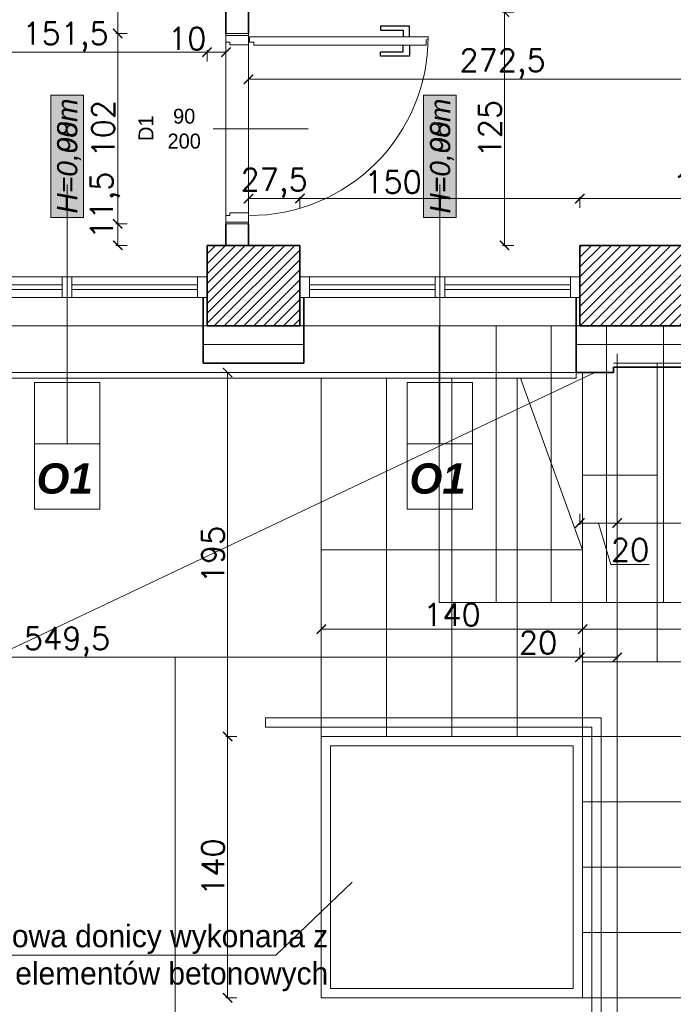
# Model space of a CAD drawing. Header units: millimetres. Extents: x -740 to 33545, y 5178 to 22494.
# Tile 120 of 250: x 9885 to 10235, y 9376 to 9904. Entities that reach past the tile are written whole.
import ezdxf
from ezdxf.lldxf.tags import DXFTag

# ---------------------------------------------------------------- set-up
doc = ezdxf.new("R2010")
doc.units = ezdxf.units.MM
doc.header["$MEASUREMENT"] = 0
doc.layers.get('Defpoints').update_dxf_attribs({"color": 252})
for name, color, linetype, lineweight in [('A_istniejÄ…ce Ĺ›ciany', 252, 'Continuous', 35), ('A_izolacja', 252, 'Continuous', 9), ('A_l.przerywana', 252, 'ICAD_ISO03W100', 9), ('A_okna wymieniane', 252, 'Continuous', 15), ('A_opisy', 252, 'Continuous', 15), ('A_projektowane sciany', 252, 'Continuous', 35), ('k_wyburzenia widoczne', 252, 'PNEUMATIC2', 18), ('l.przerywana', 252, 'ICAD_ISO03W100', 5), ('l.widokowa', 252, 'Continuous', 15), ('l.wypeĹ‚nien', 252, 'Continuous', 5), ('wymiarowanie', 252, 'Continuous', 9)]:
    doc.layers.add(name, color=color, linetype=linetype, lineweight=lineweight)
doc.layers.add('stolarka', color=252, linetype='Continuous')
doc.styles.add('ARIALL', font='GOTHIC.TTF', dxfattribs={"height": 40})
doc.styles.add('ROMANS', font='romans')
doc.styles.add('styl2', font='simplex.shx')
doc.linetypes.add('BATTING', pattern='A,0.00254,-2.54,[134,ltypeshp.shx,S=2.54,R=0,X=-2.54,Y=0],-5.08,[134,ltypeshp.shx,S=2.54,R=180,X=2.54,Y=0],-2.54', length=10.16254)
tags = doc.linetypes.add('ICAD_ISO03W100', pattern=[30, 12, -18]).pattern_tags.tags
tags[6:7] = [DXFTag(74, 4), DXFTag(75, 0), DXFTag(340, '0'), DXFTag(46, 1.0), DXFTag(50, 0.0), DXFTag(44, 0.0), DXFTag(45, 0.0)]
tags[4:5] = [DXFTag(74, 4), DXFTag(75, 0), DXFTag(340, '0'), DXFTag(46, 1.0), DXFTag(50, 0.0), DXFTag(44, 0.0), DXFTag(45, 0.0)]
doc.linetypes.add('PNEUMATIC2', pattern='A,0.5,-0.25,["//",Standard,S=0.2,R=0,X=-0.1,Y=-0.1],-0.25', length=1)
doc.dimstyles.new('Skala 1-50', dxfattribs={"dimtxt": 12, "dimasz": 5, "dimexe": 1, "dimexo": 1, "dimgap": 1.5, "dimtad": 1, "dimdec": 1, "dimrnd": 0.5, "dimtxsty": 'styl2', "dimblk": 'ARCHTICK', "dimcen": 5, "dimadec": 0, "dimazin": 0, "dimtfac": 1, "dimtdec": 1, "dimtmove": 1, "dimatfit": 3, "dimldrblk": 'ARCHTICK', "dimfxl": 0, "dimlwd": -1, "dimlwe": -1, "dimarcsym": 0})

# ---------------------------------------------------------------- blocks, each defined once
blk = doc.blocks.new('_ArchTick')
at = {"color": 0, "linetype": 'ByBlock', "const_width": 0.15}
blk.add_lwpolyline([(-0.5, -0.5), (0.5, 0.5)], dxfattribs=at)
blk = doc.blocks.new('*D1742')
at = {"layer": 'Defpoints', "color": 0}
for p in [(10186.27, 9577.12), (10046.27, 9559.31), (10186.27, 9559.31)]:
    blk.add_point(p, dxfattribs=at)
at = {"layer": 'wymiarowanie', "color": 0}
for p, q in [((10046.27, 9572.12), (10046.27, 9578.12)), ((10046.27, 9577.12), (10186.27, 9577.12)), ((10186.27, 9572.12), (10186.27, 9578.12))]:
    blk.add_line(p, q, dxfattribs=at)
at = {"layer": 'wymiarowanie', "color": 0, "xscale": 5, "yscale": 5, "zscale": 5, "rotation": 180}
blk.add_blockref('_ArchTick', (10046.27, 9577.12), dxfattribs=at)
at = {"layer": 'wymiarowanie', "color": 0, "xscale": 5, "yscale": 5, "zscale": 5}
blk.add_blockref('_ArchTick', (10186.27, 9577.12), dxfattribs=at)
at = {"layer": 'wymiarowanie', "color": 0, "insert": (10116.27, 9584.92), "char_height": 12, "attachment_point": 5, "style": 'styl2'}
blk.add_mtext('140', dxfattribs=at)
blk = doc.blocks.new('*D1743')
at = {"layer": 'Defpoints', "color": 0}
for p in [(10586.27, 9577.12), (10186.27, 9559.31), (10586.27, 9559.31)]:
    blk.add_point(p, dxfattribs=at)
at = {"layer": 'wymiarowanie', "color": 0}
for p, q in [((10186.27, 9572.12), (10186.27, 9578.12)), ((10186.27, 9577.12), (10586.27, 9577.12)), ((10586.27, 9572.12), (10586.27, 9578.12))]:
    blk.add_line(p, q, dxfattribs=at)
at = {"layer": 'wymiarowanie', "color": 0, "xscale": 5, "yscale": 5, "zscale": 5, "rotation": 180}
blk.add_blockref('_ArchTick', (10186.27, 9577.12), dxfattribs=at)
at = {"layer": 'wymiarowanie', "color": 0, "xscale": 5, "yscale": 5, "zscale": 5}
blk.add_blockref('_ArchTick', (10586.27, 9577.12), dxfattribs=at)
at = {"layer": 'wymiarowanie', "color": 0, "insert": (10386.27, 9584.92), "char_height": 12, "attachment_point": 5, "style": 'styl2'}
blk.add_mtext('400', dxfattribs=at)
blk = doc.blocks.new('*D1885')
at = {"layer": 'Defpoints', "color": 0}
for p in [(10184.83, 9668.2), (10204.83, 9668.2), (10204.83, 9633.97)]:
    blk.add_point(p, dxfattribs=at)
at = {"layer": 'wymiarowanie', "color": 0}
for p, q in [((10184.83, 9638.97), (10184.83, 9632.97)), ((10204.83, 9638.97), (10204.83, 9632.97)), ((10184.83, 9633.97), (10204.83, 9633.97)), ((10201.47, 9611.82), (10194.83, 9633.97)), ((10221.95, 9611.82), (10201.47, 9611.82))]:
    blk.add_line(p, q, dxfattribs=at)
at = {"layer": 'wymiarowanie', "color": 0, "xscale": 5, "yscale": 5, "zscale": 5, "rotation": 180}
blk.add_blockref('_ArchTick', (10184.83, 9633.97), dxfattribs=at)
at = {"layer": 'wymiarowanie', "color": 0, "xscale": 5, "yscale": 5, "zscale": 5}
blk.add_blockref('_ArchTick', (10204.83, 9633.97), dxfattribs=at)
at = {"layer": 'wymiarowanie', "color": 0, "insert": (10211.71, 9619.62), "char_height": 12, "attachment_point": 5, "style": 'styl2'}
blk.add_mtext('20', dxfattribs=at)
blk = doc.blocks.new('*D1886')
at = {"layer": 'Defpoints', "color": 0}
for p in [(10328.69, 9728.58), (10204.83, 9668.2), (10328.69, 9633.97)]:
    blk.add_point(p, dxfattribs=at)
at = {"layer": 'wymiarowanie', "color": 0}
for p, q in [((10204.83, 9638.97), (10204.83, 9632.97)), ((10328.69, 9638.97), (10328.69, 9632.97)), ((10204.83, 9633.97), (10328.69, 9633.97))]:
    blk.add_line(p, q, dxfattribs=at)
at = {"layer": 'wymiarowanie', "color": 0, "xscale": 5, "yscale": 5, "zscale": 5, "rotation": 180}
blk.add_blockref('_ArchTick', (10204.83, 9633.97), dxfattribs=at)
at = {"layer": 'wymiarowanie', "color": 0, "xscale": 5, "yscale": 5, "zscale": 5}
blk.add_blockref('_ArchTick', (10328.69, 9633.97), dxfattribs=at)
at = {"layer": 'wymiarowanie', "color": 0, "insert": (10266.76, 9641.62), "char_height": 12, "attachment_point": 5, "style": 'styl2'}
blk.add_mtext('124', dxfattribs=at)
blk = doc.blocks.new('*D1902')
at = {"layer": 'Defpoints', "color": 0}
for p in [(10184.83, 9739.58), (9635.2, 9572.04), (10184.83, 9562.04)]:
    blk.add_point(p, dxfattribs=at)
at = {"layer": 'wymiarowanie', "color": 0}
for p, q in [((9635.2, 9567.04), (9635.2, 9561.04)), ((10184.83, 9567.04), (10184.83, 9561.04)), ((9635.2, 9562.04), (10184.83, 9562.04))]:
    blk.add_line(p, q, dxfattribs=at)
at = {"layer": 'wymiarowanie', "color": 0, "xscale": 5, "yscale": 5, "zscale": 5, "rotation": 180}
blk.add_blockref('_ArchTick', (9635.2, 9562.04), dxfattribs=at)
at = {"layer": 'wymiarowanie', "color": 0, "xscale": 5, "yscale": 5, "zscale": 5}
blk.add_blockref('_ArchTick', (10184.83, 9562.04), dxfattribs=at)
at = {"layer": 'wymiarowanie', "color": 0, "insert": (9910.02, 9570.39), "char_height": 12, "attachment_point": 5, "style": 'styl2'}
blk.add_mtext('549,5', dxfattribs=at)
blk = doc.blocks.new('*D1903')
at = {"layer": 'Defpoints', "color": 0}
for p in [(10184.83, 9716.08), (10204.83, 9577.12), (10204.83, 9562.04)]:
    blk.add_point(p, dxfattribs=at)
at = {"layer": 'wymiarowanie', "color": 0}
for p, q in [((10184.83, 9567.04), (10184.83, 9561.04)), ((10204.83, 9567.04), (10204.83, 9561.04)), ((10184.83, 9562.04), (10152.17, 9562.04)), ((10184.83, 9562.04), (10204.83, 9562.04))]:
    blk.add_line(p, q, dxfattribs=at)
at = {"layer": 'wymiarowanie', "color": 0, "xscale": 5, "yscale": 5, "zscale": 5, "rotation": 180}
blk.add_blockref('_ArchTick', (10184.83, 9562.04), dxfattribs=at)
at = {"layer": 'wymiarowanie', "color": 0, "xscale": 5, "yscale": 5, "zscale": 5}
blk.add_blockref('_ArchTick', (10204.83, 9562.04), dxfattribs=at)
at = {"layer": 'wymiarowanie', "color": 0, "insert": (10162.4, 9569.84), "char_height": 12, "attachment_point": 5, "style": 'styl2'}
blk.add_mtext('20', dxfattribs=at)
blk = doc.blocks.new('*D2147')
at = {"layer": 'Defpoints', "color": 0}
for p in [(9835.02, 9739.58), (9985.02, 9739.58), (9985.02, 9186.8)]:
    blk.add_point(p, dxfattribs=at)
at = {"layer": 'wymiarowanie', "color": 0}
for p, q in [((9835.02, 9191.8), (9835.02, 9185.8)), ((9985.02, 9191.8), (9985.02, 9185.8)), ((9835.02, 9186.8), (9985.02, 9186.8))]:
    blk.add_line(p, q, dxfattribs=at)
at = {"layer": 'wymiarowanie', "color": 0, "xscale": 5, "yscale": 5, "zscale": 5, "rotation": 180}
blk.add_blockref('_ArchTick', (9835.02, 9186.8), dxfattribs=at)
at = {"layer": 'wymiarowanie', "color": 0, "xscale": 5, "yscale": 5, "zscale": 5}
blk.add_blockref('_ArchTick', (9985.02, 9186.8), dxfattribs=at)
at = {"layer": 'wymiarowanie', "color": 0, "insert": (9910.02, 9194.6), "char_height": 12, "attachment_point": 5, "style": 'styl2'}
blk.add_mtext('150', dxfattribs=at)
blk = doc.blocks.new('*D2148')
at = {"layer": 'Defpoints', "color": 0}
for p in [(9985.02, 9739.58), (10034.83, 9739.58), (10034.83, 9186.8)]:
    blk.add_point(p, dxfattribs=at)
at = {"layer": 'wymiarowanie', "color": 0}
for p, q in [((9985.02, 9191.8), (9985.02, 9185.8)), ((10034.83, 9191.8), (10034.83, 9185.8)), ((9985.02, 9186.8), (10034.83, 9186.8))]:
    blk.add_line(p, q, dxfattribs=at)
at = {"layer": 'wymiarowanie', "color": 0, "xscale": 5, "yscale": 5, "zscale": 5, "rotation": 180}
blk.add_blockref('_ArchTick', (9985.02, 9186.8), dxfattribs=at)
at = {"layer": 'wymiarowanie', "color": 0, "xscale": 5, "yscale": 5, "zscale": 5}
blk.add_blockref('_ArchTick', (10034.83, 9186.8), dxfattribs=at)
at = {"layer": 'wymiarowanie', "color": 0, "insert": (10009.92, 9194.6), "char_height": 12, "attachment_point": 5, "style": 'styl2'}
blk.add_mtext('50', dxfattribs=at)
blk = doc.blocks.new('*D2149')
at = {"layer": 'Defpoints', "color": 0}
for p in [(10034.83, 9739.58), (10184.83, 9739.58), (10184.83, 9186.8)]:
    blk.add_point(p, dxfattribs=at)
at = {"layer": 'wymiarowanie', "color": 0}
for p, q in [((10034.83, 9191.8), (10034.83, 9185.8)), ((10184.83, 9191.8), (10184.83, 9185.8)), ((10034.83, 9186.8), (10184.83, 9186.8))]:
    blk.add_line(p, q, dxfattribs=at)
at = {"layer": 'wymiarowanie', "color": 0, "xscale": 5, "yscale": 5, "zscale": 5, "rotation": 180}
blk.add_blockref('_ArchTick', (10034.83, 9186.8), dxfattribs=at)
at = {"layer": 'wymiarowanie', "color": 0, "xscale": 5, "yscale": 5, "zscale": 5}
blk.add_blockref('_ArchTick', (10184.83, 9186.8), dxfattribs=at)
at = {"layer": 'wymiarowanie', "color": 0, "insert": (10109.83, 9194.6), "char_height": 12, "attachment_point": 5, "style": 'styl2'}
blk.add_mtext('150', dxfattribs=at)
blk = doc.blocks.new('*D2150')
at = {"layer": 'Defpoints', "color": 0}
for p in [(10184.83, 9714.58), (10204.83, 9714.58), (10204.83, 9186.8)]:
    blk.add_point(p, dxfattribs=at)
at = {"layer": 'wymiarowanie', "color": 0}
for p, q in [((10184.83, 9191.8), (10184.83, 9185.8)), ((10204.83, 9191.8), (10204.83, 9185.8)), ((10184.83, 9186.8), (10204.83, 9186.8)), ((10204.83, 9186.8), (10233.63, 9186.8))]:
    blk.add_line(p, q, dxfattribs=at)
at = {"layer": 'wymiarowanie', "color": 0, "xscale": 5, "yscale": 5, "zscale": 5, "rotation": 180}
blk.add_blockref('_ArchTick', (10184.83, 9186.8), dxfattribs=at)
at = {"layer": 'wymiarowanie', "color": 0, "xscale": 5, "yscale": 5, "zscale": 5}
blk.add_blockref('_ArchTick', (10204.83, 9186.8), dxfattribs=at)
at = {"layer": 'wymiarowanie', "color": 0, "insert": (10223.39, 9194.6), "char_height": 12, "attachment_point": 5, "style": 'styl2'}
blk.add_mtext('20', dxfattribs=at)
blk = doc.blocks.new('*D2151')
at = {"layer": 'Defpoints', "color": 0}
for p in [(10204.83, 9724.58), (10328.69, 9728.58), (10328.69, 9186.8)]:
    blk.add_point(p, dxfattribs=at)
at = {"layer": 'wymiarowanie', "color": 0}
for p, q in [((10204.83, 9191.8), (10204.83, 9185.8)), ((10328.69, 9191.8), (10328.69, 9185.8)), ((10204.83, 9186.8), (10328.69, 9186.8))]:
    blk.add_line(p, q, dxfattribs=at)
at = {"layer": 'wymiarowanie', "color": 0, "xscale": 5, "yscale": 5, "zscale": 5, "rotation": 180}
blk.add_blockref('_ArchTick', (10204.83, 9186.8), dxfattribs=at)
at = {"layer": 'wymiarowanie', "color": 0, "xscale": 5, "yscale": 5, "zscale": 5}
blk.add_blockref('_ArchTick', (10328.69, 9186.8), dxfattribs=at)
at = {"layer": 'wymiarowanie', "color": 0, "insert": (10266.76, 9194.45), "char_height": 12, "attachment_point": 5, "style": 'styl2'}
blk.add_mtext('124', dxfattribs=at)
blk = doc.blocks.new('*D2221')
at = {"layer": 'Defpoints', "color": 0}
for p in [(10155.37, 9907.76), (10144.39, 9782.76), (10155.37, 9782.76)]:
    blk.add_point(p, dxfattribs=at)
at = {"layer": 'wymiarowanie', "color": 0}
for p, q in [((10149.39, 9907.76), (10143.39, 9907.76)), ((10144.39, 9907.76), (10144.39, 9782.76)), ((10149.39, 9782.76), (10143.39, 9782.76))]:
    blk.add_line(p, q, dxfattribs=at)
at = {"layer": 'wymiarowanie', "color": 0, "xscale": 5, "yscale": 5, "zscale": 5}
for p, rotation in [((10144.39, 9907.76), 90), ((10144.39, 9782.76), 270)]:
    blk.add_blockref('_ArchTick', p, dxfattribs=dict(at, rotation=rotation))
at = {"layer": 'wymiarowanie', "color": 0, "insert": (10136.59, 9845.26), "char_height": 12, "attachment_point": 5, "rotation": 90, "style": 'styl2'}
blk.add_mtext('125', dxfattribs=at)
blk = doc.blocks.new('*D2478')
at = {"layer": 'Defpoints', "color": 0}
for p in [(10007.19, 9907.76), (10279.59, 9907.76), (10279.59, 9871.75)]:
    blk.add_point(p, dxfattribs=at)
at = {"layer": 'wymiarowanie', "color": 0}
for p, q in [((10007.19, 9876.75), (10007.19, 9870.75)), ((10007.19, 9871.75), (10279.59, 9871.75)), ((10279.59, 9876.75), (10279.59, 9870.75))]:
    blk.add_line(p, q, dxfattribs=at)
at = {"layer": 'wymiarowanie', "color": 0, "xscale": 5, "yscale": 5, "zscale": 5, "rotation": 180}
blk.add_blockref('_ArchTick', (10007.19, 9871.75), dxfattribs=at)
at = {"layer": 'wymiarowanie', "color": 0, "xscale": 5, "yscale": 5, "zscale": 5}
blk.add_blockref('_ArchTick', (10279.59, 9871.75), dxfattribs=at)
at = {"layer": 'wymiarowanie', "color": 0, "insert": (10143.39, 9880.09), "char_height": 12, "attachment_point": 5, "style": 'styl2'}
blk.add_mtext('272,5', dxfattribs=at)
blk = doc.blocks.new('*D2652')
at = {"layer": 'Defpoints', "color": 0}
for p in [(9985.02, 9886.31), (9833.39, 9782.76), (9985.02, 9782.76)]:
    blk.add_point(p, dxfattribs=at)
at = {"layer": 'wymiarowanie', "color": 0}
for p, q in [((9833.39, 9881.31), (9833.39, 9887.31)), ((9985.02, 9881.31), (9985.02, 9887.31)), ((9833.39, 9886.31), (9985.02, 9886.31))]:
    blk.add_line(p, q, dxfattribs=at)
at = {"layer": 'wymiarowanie', "color": 0, "xscale": 5, "yscale": 5, "zscale": 5, "rotation": 180}
blk.add_blockref('_ArchTick', (9833.39, 9886.31), dxfattribs=at)
at = {"layer": 'wymiarowanie', "color": 0, "xscale": 5, "yscale": 5, "zscale": 5}
blk.add_blockref('_ArchTick', (9985.02, 9886.31), dxfattribs=at)
at = {"layer": 'wymiarowanie', "color": 0, "insert": (9909.2, 9894.51), "char_height": 12, "attachment_point": 5, "style": 'styl2'}
blk.add_mtext('151,5', dxfattribs=at)
blk = doc.blocks.new('*D2653')
at = {"layer": 'Defpoints', "color": 0}
for p in [(9995.19, 9906.05), (9995.19, 9886.31), (9985.02, 9782.76)]:
    blk.add_point(p, dxfattribs=at)
at = {"layer": 'wymiarowanie', "color": 0}
for p, q in [((9985.02, 9881.31), (9985.02, 9887.31)), ((9995.19, 9891.31), (9995.19, 9885.31)), ((9985.02, 9886.31), (9995.19, 9886.31))]:
    blk.add_line(p, q, dxfattribs=at)
at = {"layer": 'wymiarowanie', "color": 0, "xscale": 5, "yscale": 5, "zscale": 5, "rotation": 180}
blk.add_blockref('_ArchTick', (9985.02, 9886.31), dxfattribs=at)
at = {"layer": 'wymiarowanie', "color": 0, "xscale": 5, "yscale": 5, "zscale": 5}
blk.add_blockref('_ArchTick', (9995.19, 9886.31), dxfattribs=at)
at = {"layer": 'wymiarowanie', "color": 0, "insert": (9974.39, 9893.53), "char_height": 12, "attachment_point": 5, "style": 'styl2'}
blk.add_mtext('10', dxfattribs=at)
blk = doc.blocks.new('*D2654')
at = {"layer": 'Defpoints', "color": 0}
for p in [(10034.83, 9807.81), (10007.19, 9782.76), (10034.83, 9782.76)]:
    blk.add_point(p, dxfattribs=at)
at = {"layer": 'wymiarowanie', "color": 0}
for p, q in [((10007.19, 9802.81), (10007.19, 9808.81)), ((10034.83, 9802.81), (10034.83, 9808.81)), ((10007.19, 9807.81), (10034.83, 9807.81))]:
    blk.add_line(p, q, dxfattribs=at)
at = {"layer": 'wymiarowanie', "color": 0, "xscale": 5, "yscale": 5, "zscale": 5, "rotation": 180}
blk.add_blockref('_ArchTick', (10007.19, 9807.81), dxfattribs=at)
at = {"layer": 'wymiarowanie', "color": 0, "xscale": 5, "yscale": 5, "zscale": 5}
blk.add_blockref('_ArchTick', (10034.83, 9807.81), dxfattribs=at)
at = {"layer": 'wymiarowanie', "color": 0, "insert": (10021.01, 9816.16), "char_height": 12, "attachment_point": 5, "style": 'styl2'}
blk.add_mtext('27,5', dxfattribs=at)
blk = doc.blocks.new('*D2655')
at = {"layer": 'Defpoints', "color": 0}
for p in [(10184.83, 9807.81), (10034.83, 9782.76), (10184.83, 9782.76)]:
    blk.add_point(p, dxfattribs=at)
at = {"layer": 'wymiarowanie', "color": 0}
for p, q in [((10034.83, 9802.81), (10034.83, 9808.81)), ((10184.83, 9802.81), (10184.83, 9808.81)), ((10034.83, 9807.81), (10184.83, 9807.81))]:
    blk.add_line(p, q, dxfattribs=at)
at = {"layer": 'wymiarowanie', "color": 0, "xscale": 5, "yscale": 5, "zscale": 5, "rotation": 180}
blk.add_blockref('_ArchTick', (10034.83, 9807.81), dxfattribs=at)
at = {"layer": 'wymiarowanie', "color": 0, "xscale": 5, "yscale": 5, "zscale": 5}
blk.add_blockref('_ArchTick', (10184.83, 9807.81), dxfattribs=at)
at = {"layer": 'wymiarowanie', "color": 0, "insert": (10084.72, 9816.69), "char_height": 12, "attachment_point": 5, "style": 'styl2'}
blk.add_mtext('150', dxfattribs=at)
blk = doc.blocks.new('*D2656')
at = {"layer": 'Defpoints', "color": 0}
for p in [(10314.77, 9807.81), (10184.83, 9782.76), (10314.77, 9782.76)]:
    blk.add_point(p, dxfattribs=at)
at = {"layer": 'wymiarowanie', "color": 0}
for p, q in [((10184.83, 9802.81), (10184.83, 9808.81)), ((10314.77, 9802.81), (10314.77, 9808.81)), ((10184.83, 9807.81), (10314.77, 9807.81))]:
    blk.add_line(p, q, dxfattribs=at)
at = {"layer": 'wymiarowanie', "color": 0, "xscale": 5, "yscale": 5, "zscale": 5, "rotation": 180}
blk.add_blockref('_ArchTick', (10184.83, 9807.81), dxfattribs=at)
at = {"layer": 'wymiarowanie', "color": 0, "xscale": 5, "yscale": 5, "zscale": 5}
blk.add_blockref('_ArchTick', (10314.77, 9807.81), dxfattribs=at)
at = {"layer": 'wymiarowanie', "color": 0, "insert": (10249.8, 9815.61), "char_height": 12, "attachment_point": 5, "style": 'styl2'}
blk.add_mtext('130', dxfattribs=at)
blk = doc.blocks.new('*D2753')
at = {"layer": 'Defpoints', "color": 0}
for p in [(9937.17, 9794.26), (9995.19, 9794.26), (9995.19, 9782.76)]:
    blk.add_point(p, dxfattribs=at)
at = {"layer": 'wymiarowanie', "color": 0}
for p, q in [((9942.17, 9794.26), (9936.17, 9794.26)), ((9937.17, 9782.76), (9937.17, 9794.26)), ((9942.17, 9782.76), (9936.17, 9782.76))]:
    blk.add_line(p, q, dxfattribs=at)
at = {"layer": 'wymiarowanie', "color": 0, "xscale": 5, "yscale": 5, "zscale": 5}
for p, rotation in [((9937.17, 9794.26), 90), ((9937.17, 9782.76), 270)]:
    blk.add_blockref('_ArchTick', p, dxfattribs=dict(at, rotation=rotation))
at = {"layer": 'wymiarowanie', "color": 0, "insert": (9930.36, 9804.28), "char_height": 12, "attachment_point": 5, "rotation": 90, "style": 'styl2'}
blk.add_mtext('11,5', dxfattribs=at)
blk = doc.blocks.new('*D2754')
at = {"layer": 'Defpoints', "color": 0}
for p in [(9937.17, 9896.26), (9995.19, 9896.26), (9995.19, 9794.26)]:
    blk.add_point(p, dxfattribs=at)
at = {"layer": 'wymiarowanie', "color": 0}
for p, q in [((9942.17, 9896.26), (9936.17, 9896.26)), ((9937.17, 9794.26), (9937.17, 9896.26)), ((9942.17, 9794.26), (9936.17, 9794.26))]:
    blk.add_line(p, q, dxfattribs=at)
at = {"layer": 'wymiarowanie', "color": 0, "xscale": 5, "yscale": 5, "zscale": 5}
for p, rotation in [((9937.17, 9896.26), 90), ((9937.17, 9794.26), 270)]:
    blk.add_blockref('_ArchTick', p, dxfattribs=dict(at, rotation=rotation))
at = {"layer": 'wymiarowanie', "color": 0, "insert": (9929.37, 9845.26), "char_height": 12, "attachment_point": 5, "rotation": 90, "style": 'styl2'}
blk.add_mtext('102', dxfattribs=at)
blk = doc.blocks.new('*D2755')
at = {"layer": 'Defpoints', "color": 0}
for p in [(9937.17, 10140.34), (9995.19, 10140.34), (9995.19, 9896.26)]:
    blk.add_point(p, dxfattribs=at)
at = {"layer": 'wymiarowanie', "color": 0}
for p, q in [((9942.17, 10140.34), (9936.17, 10140.34)), ((9937.17, 9896.26), (9937.17, 10140.34)), ((9942.17, 9896.26), (9936.17, 9896.26))]:
    blk.add_line(p, q, dxfattribs=at)
at = {"layer": 'wymiarowanie', "color": 0, "xscale": 5, "yscale": 5, "zscale": 5}
for p, rotation in [((9937.17, 10140.34), 90), ((9937.17, 9896.26), 270)]:
    blk.add_blockref('_ArchTick', p, dxfattribs=dict(at, rotation=rotation))
at = {"layer": 'wymiarowanie', "color": 0, "insert": (9929.52, 10018.3), "char_height": 12, "attachment_point": 5, "rotation": 90, "style": 'styl2'}
blk.add_mtext('244', dxfattribs=at)
blk = doc.blocks.new('*D2806')
at = {"layer": 'Defpoints', "color": 0}
for p in [(10046.78, 9714.58), (9996.06, 9519.58), (10046.78, 9519.58)]:
    blk.add_point(p, dxfattribs=at)
at = {"layer": 'wymiarowanie', "color": 0}
for p, q in [((10001.06, 9714.58), (9995.06, 9714.58)), ((9996.06, 9714.58), (9996.06, 9519.58)), ((10001.06, 9519.58), (9995.06, 9519.58))]:
    blk.add_line(p, q, dxfattribs=at)
at = {"layer": 'wymiarowanie', "color": 0, "xscale": 5, "yscale": 5, "zscale": 5}
for p, rotation in [((9996.06, 9714.58), 90), ((9996.06, 9519.58), 270)]:
    blk.add_blockref('_ArchTick', p, dxfattribs=dict(at, rotation=rotation))
at = {"layer": 'wymiarowanie', "color": 0, "insert": (9988.26, 9617.08), "char_height": 12, "attachment_point": 5, "rotation": 90, "style": 'styl2'}
blk.add_mtext('195', dxfattribs=at)
blk = doc.blocks.new('*D2807')
at = {"layer": 'Defpoints', "color": 0}
for p in [(10046.78, 9519.58), (9996.06, 9379.58), (10046.27, 9379.58)]:
    blk.add_point(p, dxfattribs=at)
at = {"layer": 'wymiarowanie', "color": 0}
for p, q in [((10001.06, 9519.58), (9995.06, 9519.58)), ((9996.06, 9519.58), (9996.06, 9379.58)), ((10001.06, 9379.58), (9995.06, 9379.58))]:
    blk.add_line(p, q, dxfattribs=at)
at = {"layer": 'wymiarowanie', "color": 0, "xscale": 5, "yscale": 5, "zscale": 5}
for p, rotation in [((9996.06, 9519.58), 90), ((9996.06, 9379.58), 270)]:
    blk.add_blockref('_ArchTick', p, dxfattribs=dict(at, rotation=rotation))
at = {"layer": 'wymiarowanie', "color": 0, "insert": (9988.26, 9449.58), "char_height": 12, "attachment_point": 5, "rotation": 90, "style": 'styl2'}
blk.add_mtext('140', dxfattribs=at)

msp = doc.modelspace()

# ---------------------------------------------------------------- hatches: boundary and pattern name
at = {"layer": 'A_opisy', "ltscale": 0.3}
for points in [[(9901.25, 9797.7), (9901.25, 9863.16), (9918.78, 9863.16), (9918.78, 9797.7)], [(9901.25, 9797.7), (9901.25, 9863.16), (9918.78, 9863.16), (9918.78, 9797.7)], [(9901.25, 9797.7), (9901.25, 9863.16), (9918.78, 9863.16), (9918.78, 9797.7)], [(9901.25, 9797.7), (9901.25, 9863.16), (9918.78, 9863.16), (9918.78, 9797.7)], [(10101.06, 9797.7), (10101.06, 9863.16), (10118.59, 9863.16), (10118.59, 9797.7)], [(10101.06, 9797.7), (10101.06, 9863.16), (10118.59, 9863.16), (10118.59, 9797.7)], [(10101.06, 9797.7), (10101.06, 9863.16), (10118.59, 9863.16), (10118.59, 9797.7)], [(10101.06, 9797.7), (10101.06, 9863.16), (10118.59, 9863.16), (10118.59, 9797.7)]]:
    msp.add_hatch(color=256, dxfattribs=at).paths.add_polyline_path(points)
at = {"layer": 'l.wypeĹ‚nien'}
h = msp.add_hatch(dxfattribs=at)
h.set_pattern_fill('ANSI31', color=256, scale=30, style=0)
h.paths.add_polyline_path([(8887.19, 10131.59), (8887.19, 9739.58), (8988.77, 9739.58), (8988.77, 9782.76), (8932.19, 9782.76), (8932.19, 10131.59), (8913.43, 10131.59), (8902.43, 10131.59)])
h.paths.add_polyline_path([(10184.83, 9782.76), (10254.19, 9782.76), (10254.19, 9762.76), (10279.59, 9762.76), (10279.59, 9782.76), (10294.77, 9782.76), (10294.77, 9739.58), (10184.83, 9739.58)])
h.paths.add_polyline_path([(9635.2, 9739.58), (9635.2, 9782.76), (9538.82, 9782.76), (9538.82, 9739.58)])
h.paths.add_polyline_path([(9189.01, 9739.58), (9189.01, 9782.76), (9138.77, 9782.76), (9138.77, 9739.58)])
h.paths.add_polyline_path([(9835.02, 9739.58), (9835.02, 9782.76), (9785.2, 9782.76), (9785.2, 9739.58)])
h.paths.add_polyline_path([(10034.83, 9739.58), (10034.83, 9782.76), (9985.02, 9782.76), (9985.02, 9739.58)])
h.paths.add_polyline_path([(9388.82, 9739.58), (9388.82, 9782.76), (9339.01, 9782.76), (9339.01, 9739.58)])
h.paths.add_polyline_path([(10301.6, 9739.58), (10314.77, 9739.58), (10314.77, 9782.76), (10294.77, 9782.76), (10294.77, 9739.58)])
h.paths.add_polyline_path([(10254.19, 9762.76), (10279.59, 9762.76), (10279.59, 9782.76), (10254.19, 9782.76)])

# ---------------------------------------------------------------- linework, layer by layer
at = {"layer": 'A_istniejÄ…ce Ĺ›ciany'}
for points in [[(10034.83, 9782.76), (9985.02, 9782.76)], [(9985.02, 9782.76), (9985.02, 9739.58)], [(10034.83, 9739.58), (10034.83, 9782.76)], [(10279.59, 9782.76), (10184.83, 9782.76)], [(10184.83, 9782.76), (10184.83, 9739.58)], [(9985.02, 9739.58), (10034.83, 9739.58)], [(10184.83, 9739.58), (10302.45, 9739.58)]]:
    msp.add_lwpolyline(points, dxfattribs=at)
at = {"layer": 'A_izolacja', "lineweight": 35}
for p, q in [((9983.02, 9754.82), (9983.02, 9719.58)), ((10036.83, 9754.82), (10036.83, 9719.58)), ((10182.83, 9754.82), (10182.83, 9719.58))]:
    msp.add_line(p, q, dxfattribs=at)
at = {"layer": 'A_izolacja', "linetype": 'BATTING', "ltscale": 0.1}
for points in [[(9983.02, 9729.58), (10036.83, 9729.58)], [(10182.83, 9729.58), (10302.45, 9729.58)]]:
    msp.add_lwpolyline(points, dxfattribs=at)
at = {"layer": 'A_izolacja', "lineweight": 35}
for points in [[(9983.02, 9719.58), (10036.83, 9719.58)], [(10182.83, 9719.58), (10182.83, 9717.58), (10182.83, 9714.58), (10202.83, 9714.58), (10202.83, 9717.58)], [(10202.83, 9717.58), (10316.77, 9717.58)]]:
    msp.add_lwpolyline(points, dxfattribs=at)
at = {"layer": 'A_izolacja'}
msp.add_lwpolyline([(10202.83, 9719.58), (10316.77, 9719.58)], dxfattribs=at)
at = {"layer": 'A_l.przerywana', "ltscale": 0.3}
msp.add_lwpolyline([(10007.19, 9794.26), (9995.19, 9794.26), (9995.19, 9896.26), (10007.19, 9896.26)], close=True, dxfattribs=at)
msp.add_lwpolyline([(10185.29, 9739.58), (9187.39, 9739.58)], dxfattribs=at)
at = {"layer": 'A_okna wymieniane'}
for points in [[(9838.9, 9765.83), (9907.48, 9765.83)], [(9907.48, 9761.6), (9840.1, 9761.6)], [(9912.56, 9765.83), (9907.48, 9765.83)], [(9907.48, 9765.83), (9907.48, 9754.82)], [(9907.48, 9759.06), (9907.48, 9761.6)], [(9912.56, 9754.82), (9912.56, 9765.83)], [(9912.56, 9765.83), (9981.98, 9765.83)], [(9979.94, 9761.6), (9912.56, 9761.6)], [(9912.56, 9761.6), (9912.56, 9759.06)], [(9985.02, 9765.83), (9979.94, 9765.83)], [(9979.94, 9765.83), (9979.94, 9754.82)], [(9979.94, 9759.06), (9979.94, 9761.6)], [(9985.02, 9754.82), (9985.02, 9765.83)], [(10039.91, 9765.83), (10034.83, 9765.83)], [(10034.83, 9765.83), (10034.83, 9754.82)], [(10038.71, 9765.83), (10107.29, 9765.83)], [(10039.91, 9754.82), (10039.91, 9765.83)], [(10107.29, 9761.6), (10039.91, 9761.6)], [(10039.91, 9761.6), (10039.91, 9759.06)], [(10112.37, 9765.83), (10107.29, 9765.83)], [(10107.29, 9765.83), (10107.29, 9754.82)], [(10107.29, 9759.06), (10107.29, 9761.6)], [(10112.37, 9754.82), (10112.37, 9765.83)], [(10112.37, 9765.83), (10181.8, 9765.83)], [(10179.75, 9761.6), (10112.37, 9761.6)], [(10112.37, 9761.6), (10112.37, 9759.06)], [(10184.83, 9765.83), (10179.75, 9765.83)], [(10179.75, 9765.83), (10179.75, 9754.82)], [(10179.75, 9759.06), (10179.75, 9761.6)], [(10184.83, 9754.82), (10184.83, 9765.83)], [(9840.1, 9759.06), (9907.48, 9759.06)], [(9912.56, 9759.06), (9979.94, 9759.06)], [(10039.91, 9759.06), (10107.29, 9759.06)], [(10112.37, 9759.06), (10179.75, 9759.06)], [(9907.48, 9754.82), (9838.9, 9754.82)], [(9907.48, 9754.82), (9912.56, 9754.82)], [(9981.98, 9754.82), (9912.56, 9754.82)], [(9979.94, 9754.82), (9985.02, 9754.82)], [(10034.83, 9754.82), (10039.91, 9754.82)], [(10107.29, 9754.82), (10038.71, 9754.82)], [(10107.29, 9754.82), (10112.37, 9754.82)], [(10181.8, 9754.82), (10112.37, 9754.82)], [(10179.75, 9754.82), (10184.83, 9754.82)]]:
    msp.add_lwpolyline(points, dxfattribs=at)
at = {"layer": 'A_opisy'}
for p, q in [((10039.19, 9845.26), (9984.19, 9845.26)), ((9910.02, 9681.91), (9910.02, 9815.38)), ((10109.83, 9681.91), (10109.83, 9815.38))]:
    msp.add_line(p, q, dxfattribs=at)
at = {"layer": 'A_opisy', "ltscale": 0.3}
for points in [[(9901.25, 9797.7), (9901.25, 9863.16), (9918.78, 9863.16), (9918.78, 9797.7)], [(9901.25, 9797.7), (9901.25, 9863.16), (9918.78, 9863.16), (9918.78, 9797.7)], [(9901.25, 9797.7), (9901.25, 9863.16), (9918.78, 9863.16), (9918.78, 9797.7)], [(9901.25, 9797.7), (9901.25, 9863.16), (9918.78, 9863.16), (9918.78, 9797.7)], [(10101.06, 9797.7), (10101.06, 9863.16), (10118.59, 9863.16), (10118.59, 9797.7)], [(10101.06, 9797.7), (10101.06, 9863.16), (10118.59, 9863.16), (10118.59, 9797.7)], [(10101.06, 9797.7), (10101.06, 9863.16), (10118.59, 9863.16), (10118.59, 9797.7)], [(10101.06, 9797.7), (10101.06, 9863.16), (10118.59, 9863.16), (10118.59, 9797.7)], [(9958.19, 9858.26), (9984.19, 9858.26), (9984.19, 9845.26), (9958.19, 9845.26)], [(9958.19, 9845.26), (9984.19, 9845.26), (9984.19, 9832.26), (9958.19, 9832.26)], [(9892.49, 9676.43), (9892.49, 9709.3), (9910.02, 9709.3), (9910.02, 9676.43)], [(9910.02, 9676.43), (9910.02, 9709.3), (9927.54, 9709.3), (9927.54, 9676.43)], [(10092.3, 9676.43), (10092.3, 9709.3), (10109.83, 9709.3), (10109.83, 9676.43)], [(10109.83, 9676.43), (10109.83, 9709.3), (10127.36, 9709.3), (10127.36, 9676.43)], [(9927.54, 9641.37), (9927.54, 9676.43), (9892.49, 9676.43), (9892.49, 9641.37)], [(10127.36, 9641.37), (10127.36, 9676.43), (10092.3, 9676.43), (10092.3, 9641.37)]]:
    msp.add_lwpolyline(points, close=True, dxfattribs=at)
at = {"layer": 'A_projektowane sciany'}
for p, q in [((9995.19, 9896.26), (9995.19, 10074.34)), ((10007.19, 9896.26), (10007.19, 9907.76)), ((9995.19, 9782.76), (9995.19, 9794.26)), ((10007.19, 9782.76), (10007.19, 9794.26))]:
    msp.add_line(p, q, dxfattribs=at)
at = {"layer": 'k_wyburzenia widoczne', "ltscale": 20}
for points in [[(10109.41, 9739.58), (10109.41, 9591.42)], [(10139.89, 9739.58), (10139.89, 9591.42)], [(10169.52, 9739.58), (10169.52, 9591.42)], [(10199.15, 9739.58), (10199.15, 9591.42)], [(10229.63, 9739.58), (10229.63, 9591.42)], [(10109.41, 9591.42), (10714.77, 9591.42)]]:
    msp.add_lwpolyline(points, dxfattribs=at)
at = {"layer": 'l.przerywana', "ltscale": 0.3}
msp.add_line((9637.2, 9714.58), (10182.83, 9714.58), dxfattribs=at)
at = {"layer": 'l.widokowa'}
for points in [[(9637.2, 9714.58), (9637.2, 9711.58), (10182.83, 9711.58), (10182.83, 9714.58)], [(10186.27, 9714.58), (10186.27, 9519.58), (10586.27, 9519.58), (10586.27, 9711.58)], [(10046.27, 9711.58), (10046.27, 9379.58), (10726.27, 9379.58), (10726.27, 9711.58)], [(10081.27, 9711.58), (10081.27, 9519.58)], [(10116.27, 9711.58), (10116.27, 9519.58)], [(10151.27, 9711.58), (10151.27, 9519.58)], [(10196.27, 9349.58), (10196.27, 9529.58), (10016.27, 9529.58)], [(10016.27, 9529.58), (10016.27, 9524.58)], [(10191.27, 9349.58), (10191.27, 9524.58), (10016.27, 9524.58)], [(10186.27, 9484.58), (10586.27, 9484.58)], [(10186.27, 9449.58), (10586.27, 9449.58)], [(10186.27, 9414.58), (10586.27, 9414.58)]]:
    msp.add_lwpolyline(points, dxfattribs=at)
for points in [[(10186.27, 9519.58), (10046.27, 9519.58), (10046.27, 9379.58), (10186.27, 9379.58)], [(10181.27, 9514.58), (10051.27, 9514.58), (10051.27, 9384.58), (10181.27, 9384.58)]]:
    msp.add_lwpolyline(points, close=True, dxfattribs=at)
at = {"layer": 'l.wypeĹ‚nien'}
for points in [[(10226.27, 9659.58), (10226.27, 9719.58)], [(10186.27, 9714.58), (10186.27, 9659.58), (10226.27, 9659.58)], [(10226.27, 9559.58), (10226.27, 9659.58), (10186.27, 9659.58), (10186.27, 9559.58), (10226.27, 9559.58)], [(10186.27, 9559.58), (10286.27, 9559.58), (10286.27, 9519.58), (10186.27, 9519.58), (10186.27, 9559.58)]]:
    msp.add_lwpolyline(points, dxfattribs=at)
at = {"layer": 'stolarka'}
for points in [[(10093.61, 9894.51), (10093.61, 9900.31), (10077.95, 9900.31), (10077.95, 9897.99), (10090.13, 9897.99), (10090.13, 9894.51)], [(10093.61, 9889.99), (10093.61, 9884.19), (10077.95, 9884.19), (10077.95, 9886.51), (10090.13, 9886.51), (10090.13, 9889.99)]]:
    msp.add_lwpolyline(points, dxfattribs=at)
at = {"layer": 'stolarka', "lineweight": 9}
for points in [[(9997.16, 9890.21), (9997.16, 9891.73), (9995.19, 9891.73), (9995.19, 9895.26), (10007.19, 9895.26), (10007.19, 9890.21), (9997.16, 9890.21)], [(10007.76, 9891.73), (10007.76, 9894.51), (10103.53, 9894.51), (10103.52, 9893.01), (10102.37, 9892.83), (10102.37, 9889.99), (10010.06, 9889.99), (10010.06, 9891.73), (10007.76, 9891.73)], [(9997.16, 9800.26), (9997.16, 9798.75), (9995.19, 9798.75), (9995.19, 9795.21), (10007.19, 9795.21), (10007.19, 9800.26), (9997.16, 9800.26)]]:
    msp.add_lwpolyline(points, dxfattribs=at)
at = {"layer": 'stolarka', "linetype": 'ICAD_ISO03W100', "lineweight": 13, "ltscale": 0.3}
msp.add_arc((10007.76, 9894.51), 95.77, 270.0003, 0.0531, dxfattribs=at)
at = {"layer": 'wymiarowanie', "linetype": 'ICAD_ISO03W100', "ltscale": 0.2}
msp.add_line((10204.83, 9724.58), (10204.83, 9188.39), dxfattribs=at)
at = {"layer": 'wymiarowanie'}
for p, q in [((9627.2, 9446.91), (10192.83, 9714.58)), ((10186.27, 9619.58), (10153.07, 9711.58)), ((10186.27, 9619.58), (10046.27, 9619.58)), ((9968.02, 9353.31), (9968.02, 9562.04)), ((10062.88, 9441.6), (10021.96, 9402.33)), ((10021.96, 9402.33), (9717.37, 9402.33))]:
    msp.add_line(p, q, dxfattribs=at)

# ---------------------------------------------------------------- texts
at = {"layer": 'A_opisy', "ltscale": 0.3, "char_height": 10.8, "width": 109.7533, "attachment_point": 1, "rotation": 90, "style": 'ARIALL'}
for s, insert in [('{\\fArial|b0|i1|c238|p34;H=0,00m}', (9904.7, 9799.82)), ('{\\fArial|b0|i1|c238|p34;H=0,98m}', (9904.7, 9799.82)), ('{\\fArial|b0|i1|c238|p34;H=0,00m}', (10104.52, 9799.82)), ('{\\fArial|b0|i1|c238|p34;H=0,98m}', (10104.52, 9799.82))]:
    msp.add_mtext(s, dxfattribs=dict(at, insert=insert))
at = {"layer": 'A_opisy', "ltscale": 0.3, "char_height": 16.2, "width": 109.7533, "attachment_point": 9, "style": 'ARIALL'}
for insert in [(9923.88, 9649.51), (10123.69, 9649.51)]:
    msp.add_mtext('{\\fArial|b1|i1|c238|p34;O1}', dxfattribs=dict(at, insert=insert))
at = {"layer": 'wymiarowanie', "linetype": 'Continuous', "insert": (10049.95, 9418.68), "char_height": 12, "width": 327.6277, "attachment_point": 3, "style": 'ROMANS'}
msp.add_mtext('{\\fCentury Gothic|b0|i0|c238|p0;Obudowa donicy wykonana z }\\P{\\fCentury Gothic|b0|i0|c238|p0;systemowych elementów betonowych}', dxfattribs=at)

# ---------------------------------------------------------------- dimensions: what is measured, and where the dimension line sits
at = {"layer": 'wymiarowanie'}
for base, p1, p2, picture, middle in [((9937.17, 10140.34), (9995.19, 9896.26), (9995.19, 10140.34), '*D2755', (9929.52, 10018.3)), ((10144.39, 9782.76), (10155.37, 9907.76), (10155.37, 9782.76), '*D2221', (10136.59, 9845.26)), ((9996.06, 9519.58), (10046.78, 9714.58), (10046.78, 9519.58), '*D2806', (9988.26, 9617.08)), ((9996.06, 9379.58), (10046.78, 9519.58), (10046.27, 9379.58), '*D2807', (9988.26, 9449.58))]:
    dim = msp.add_linear_dim(base=base, p1=p1, p2=p2, angle=90, dimstyle='Skala 1-50', dxfattribs=at)
    dim.commit()
    dim.dimension.update_dxf_attribs({"geometry": picture, "text_midpoint": middle})
for base, p1, p2, picture, middle in [((10279.59, 9871.75), (10007.19, 9907.76), (10279.59, 9907.76), '*D2478', (10143.39, 9880.09)), ((10314.77, 9807.81), (10184.83, 9782.76), (10314.77, 9782.76), '*D2656', (10249.8, 9815.61)), ((10184.83, 9562.04), (9635.2, 9572.04), (10184.83, 9739.58), '*D1902', (9910.02, 9570.39)), ((9985.02, 9186.8), (9835.02, 9739.58), (9985.02, 9739.58), '*D2147', (9910.02, 9194.6)), ((10034.83, 9186.8), (9985.02, 9739.58), (10034.83, 9739.58), '*D2148', (10009.92, 9194.6)), ((10184.83, 9186.8), (10034.83, 9739.58), (10184.83, 9739.58), '*D2149', (10109.83, 9194.6)), ((10328.69, 9633.97), (10204.83, 9668.2), (10328.69, 9728.58), '*D1886', (10266.76, 9641.62)), ((10328.69, 9186.8), (10204.83, 9724.58), (10328.69, 9728.58), '*D2151', (10266.76, 9194.45)), ((10204.83, 9633.97), (10184.83, 9668.2), (10204.83, 9668.2), '*D1885', (10202.97, 9619.62)), ((10186.27, 9577.12), (10046.27, 9559.31), (10186.27, 9559.31), '*D1742', (10116.27, 9584.92)), ((10586.27, 9577.12), (10186.27, 9559.31), (10586.27, 9559.31), '*D1743', (10386.27, 9584.92))]:
    dim = msp.add_linear_dim(base=base, p1=p1, p2=p2, dimstyle='Skala 1-50', dxfattribs=at)
    dim.commit()
    dim.dimension.update_dxf_attribs({"geometry": picture, "text_midpoint": middle})
for base, p1, p2, picture, middle in [((10034.83, 9807.81), (10007.19, 9782.76), (10034.83, 9782.76), '*D2654', (10021.01, 9807.81)), ((10184.83, 9807.81), (10034.83, 9782.76), (10184.83, 9782.76), '*D2655', (10084.72, 9808.89)), ((10204.83, 9562.04), (10184.83, 9716.08), (10204.83, 9577.12), '*D1903', (10162.4, 9562.04)), ((10204.83, 9186.8), (10184.83, 9714.58), (10204.83, 9714.58), '*D2150', (10223.39, 9186.8))]:
    dim = msp.add_linear_dim(base=base, p1=p1, p2=p2, dimstyle='Skala 1-50', dxfattribs=at)
    dim.commit()
    dim.dimension.update_dxf_attribs({"geometry": picture, "text_midpoint": middle, "dimtype": 160})
dim = msp.add_linear_dim(base=(9937.17, 9794.26), p1=(9995.19, 9782.76), p2=(9995.19, 9794.26), angle=90, dimstyle='Skala 1-50', dxfattribs=at)
dim.commit()
dim.dimension.update_dxf_attribs({"geometry": '*D2753', "text_midpoint": (9938.56, 9804.28), "dimtype": 160})

# ---------------------------------------------------------------- next in the draw order: texts
at = {"layer": 'A_opisy', "ltscale": 0.3, "insert": (9971.19, 9845.26), "char_height": 8, "width": 26, "attachment_point": 5, "bg_fill": 2}
msp.add_mtext('\\pi3.19200;{\\fCentury Gothic|b0|i0|c238|p0;90}\\P{\\fCentury Gothic|b0|i0|c238|p0;200}', dxfattribs=at)

# ---------------------------------------------------------------- next in the draw order: linework, layer by layer
at = {"layer": 'A_opisy', "lineweight": 30, "ltscale": 0.3}
msp.add_lwpolyline([(9945.19, 9832.26), (9945.19, 9858.26), (9958.19, 9858.26), (9958.19, 9832.26)], close=True, dxfattribs=at)

# ---------------------------------------------------------------- next in the draw order: dimensions: what is measured, and where the dimension line sits
at = {"layer": 'wymiarowanie'}
dim = msp.add_linear_dim(base=(9995.19, 9886.31), p1=(9985.02, 9782.76), p2=(9995.19, 9906.05), dimstyle='Skala 1-50', dxfattribs=at)
dim.commit()
dim.dimension.update_dxf_attribs({"geometry": '*D2653', "text_midpoint": (9974.39, 9885.73), "dimtype": 160})

# ---------------------------------------------------------------- next in the draw order: texts
at = {"layer": 'A_opisy', "ltscale": 0.3, "insert": (9952.3, 9845.52), "char_height": 8, "width": 26, "attachment_point": 5, "rotation": 90, "bg_fill": 2}
msp.add_mtext('{\\fCentury Gothic|b0|i0|c238|p0;D1}', dxfattribs=at)

# ---------------------------------------------------------------- next in the draw order: dimensions: what is measured, and where the dimension line sits
at = {"layer": 'wymiarowanie'}
dim = msp.add_linear_dim(base=(9985.02, 9886.31), p1=(9833.39, 9782.76), p2=(9985.02, 9782.76), dimstyle='Skala 1-50', dxfattribs=at)
dim.commit()
dim.dimension.update_dxf_attribs({"geometry": '*D2652', "text_midpoint": (9909.2, 9894.51)})
dim = msp.add_linear_dim(base=(9937.17, 9896.26), p1=(9995.19, 9794.26), p2=(9995.19, 9896.26), angle=90, dimstyle='Skala 1-50', dxfattribs=at)
dim.commit()
dim.dimension.update_dxf_attribs({"geometry": '*D2754', "text_midpoint": (9929.37, 9845.26)})

doc.saveas('drawing.dxf')
